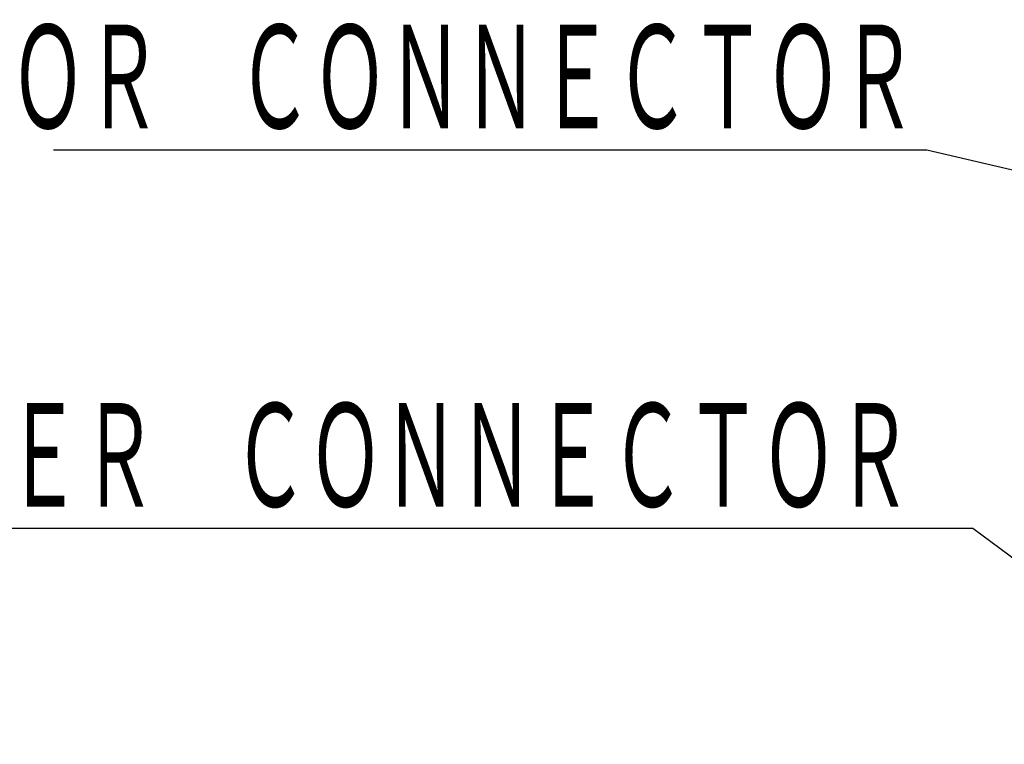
# Model space of a CAD drawing. Header units: millimetres. Extents: x 0 to 840, y 0 to 594.
# Tile 56 of 139: x 273 to 332, y 363 to 406. Entities that reach past the tile are written whole.
import ezdxf

# ---------------------------------------------------------------- set-up
doc = ezdxf.new("R2010")
doc.units = ezdxf.units.MM
doc.header["$LTSCALE"] = 0.36378
doc.layers.add('NoLayerName_001', color=7, linetype='Continuous')
doc.styles.get("Standard").update_dxf_attribs({"font": 'txt', "bigfont": 'extfont2'})
doc.dimstyles.get("Standard").update_dxf_attribs({"dimtxt": 2.5, "dimasz": 2.5, "dimexe": 1, "dimexo": 1, "dimtad": 1, "dimdec": 3, "dimzin": 0, "dimdsep": 46, "dimtxsty": 'Standard', "dimcen": 2.5, "dimadec": 3, "dimazin": 0, "dimtfac": 0.75, "dimtdec": 3, "dimtmove": 0, "dimatfit": 3, "dimfxl": 1, "dimarcsym": 0})

msp = doc.modelspace()

# ---------------------------------------------------------------- texts
at = {"layer": 'NoLayerName_001', "color": 3, "linetype": 'Continuous', "lineweight": 13, "char_height": 7, "attachment_point": 9, "line_spacing_factor": 0.771429}
for s, insert in [('\\A1;\\W0.5833;ＭＯＴＯＲ\u3000ＣＯＮＮＥＣＴＯＲ', (326.4193, 399.1022)), ('\\A1;\\W0.5833;ＥＮＣＯＤＥＲ\u3000ＣＯＮＮＥＣＴＯＲ', (326.1549, 376.5853))]:
    msp.add_mtext(s, dxfattribs=dict(at, insert=insert))

# ---------------------------------------------------------------- leaders
at = {"layer": 'NoLayerName_001', "color": 3, "linetype": 'Continuous', "lineweight": 13, "annotation_type": 0, "has_hookline": 1, "hookline_direction": 1}
for points, text_width in [([(363.2471, 377.819), (352.0164, 392.5893), (327.0443, 398.4772)], 51.3304), ([(347.0971, 363.119), (329.7799, 375.9603), (326.7799, 375.9603)], 58.33)]:
    msp.add_leader(points, dimstyle='Standard', override={"dimtxt": 7, "dimasz": 3, "dimldrblk": 'OPEN30'}, dxfattribs=dict(at, text_width=text_width))

doc.saveas('drawing.dxf')
